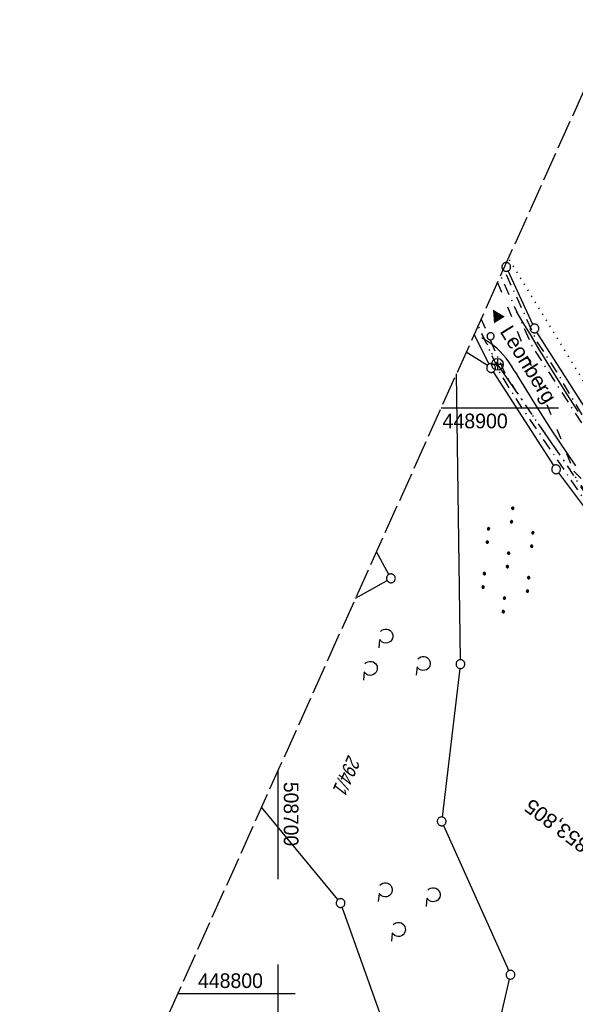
# Model space of a CAD drawing. Extents: x 508656 to 509297, y 448622 to 449584.
# Tile 10 of 53: x 508656 to 508751, y 448798 to 448966. Entities that reach past the tile are written whole.
import ezdxf
from ezdxf.enums import TextEntityAlignment as Align

# ---------------------------------------------------------------- set-up
doc = ezdxf.new("R2010")
doc.units = 0
doc.header["$LTSCALE"] = 10
doc.header["$MEASUREMENT"] = 0
for name, pattern in [('ACAD_ISO03W100', [30, 12, -18]), ('ACAD_ISO14W100', [25.5, 12, -3, 0.5, -3, 0.5, -3, 0.5, -3]), ('LT00', [0]), ('LT08', [0.42, 0.2, -0.1, 0.02, -0.1]), ('LT14', [0.6, 0.5, -0.1]), ('PUNKTX2_STR', [0.6, 0.1, -0.5])]:
    doc.linetypes.add(name, pattern=pattern)
doc.layers.get('0').update_dxf_attribs({"linetype": 'LT00'})
for name, color, linetype in [('--EK_FBR', 250, 'LT00'), ('--WASSER_GRENZE', 180, 'PUNKTX2_STR'), ('-EL-93-1', 250, 'LT00'), ('DFK_FLUR_NR', 250, 'LT00'), ('DFK_GZPKT', 250, 'LT00'), ('DFK_KATASTER', 250, 'LT00'), ('DFK_NUTZUNG', 250, 'LT00'), ('DFK_VERMPKT', 252, 'LT00'), ('ORTSRICHTUNG', 7, 'Continuous'), ('STROM_UNTER', 80, 'LT08'), ('TELEKOM', 210, 'ACAD_ISO14W100'), ('TELEKOM_TEXT', 210, 'Continuous'), ('V124_AFBR_BAB', 250, 'LT00'), ('V124_RASTER', 250, 'LT00'), ('WASSERLTG', 130, 'ACAD_ISO03W100')]:
    doc.layers.add(name, color=color, linetype=linetype)
doc.layers.add('-BLATT_124-RAND', color=7, linetype='LT14', plot=False)
doc.styles.add('Arial', font='ARIAL.TTF')
doc.styles.add('Beschrift', font='ARIAL.TTF')
doc.styles.get("Standard").update_dxf_attribs({"font": 'ARIAL.TTF'})

# ---------------------------------------------------------------- blocks, each defined once
blk = doc.blocks.new('SYMB7010')
at = {"color": 0, "linetype": 'ByBlock'}
for points in [[(-0.031408, 0.499213), (-0.093728, 0.49134), (-0.15457, 0.475719), (-0.212975, 0.452595), (-0.268021, 0.422333), (-0.31884, 0.385411), (-0.36463, 0.342411), (-0.40467, 0.29401), (-0.438329, 0.240973), (-0.465074, 0.184136), (-0.484486, 0.124395), (-0.496256, 0.062692), (-0.5002, 0)], [(-0.5002, 0), (-0.496256, -0.062692), (-0.484486, -0.124395), (-0.465075, -0.184136), (-0.438329, -0.240973), (-0.404671, -0.29401), (-0.36463, -0.342411), (-0.31884, -0.385411), (-0.268021, -0.422333), (-0.212975, -0.452595), (-0.154571, -0.475719), (-0.093728, -0.49134), (-0.031408, -0.499213), (0.031408, -0.499213)], [(0.5002, 0), (0.496256, 0.062692), (0.484485, 0.124395), (0.465074, 0.184136), (0.438329, 0.240973), (0.40467, 0.29401), (0.36463, 0.342411), (0.31884, 0.385411), (0.268021, 0.422333), (0.212975, 0.452595), (0.15457, 0.475719), (0.093728, 0.49134), (0.031408, 0.499213), (-0.031408, 0.499213)], [(0.031408, -0.499213), (0.093728, -0.491341), (0.15457, -0.475719), (0.212975, -0.452595), (0.268021, -0.422333), (0.31884, -0.385411), (0.36463, -0.342411), (0.404671, -0.294011), (0.438329, -0.240974), (0.465075, -0.184136), (0.484486, -0.124395), (0.496256, -0.062692), (0.500201, 0)]]:
    blk.add_lwpolyline(points, dxfattribs=at)
blk = doc.blocks.new('SYMB7212')
at = {"color": 0, "linetype": 'ByBlock'}
blk.add_line((0.07, -0.1), (0.21, -0.1), dxfattribs=at)
for points in [[(-0.119836, 0.00627), (-0.114449, 0.036077), (-0.101769, 0.063585), (-0.082606, 0.087042), (-0.05818, 0.104953), (-0.030047, 0.116177), (0, 0.12)], [(-0.068816, -0.098308), (-0.091239, -0.077945), (-0.107849, -0.052617), (-0.117589, -0.023936), (-0.119836, 0.00627)], [(0, 0.12), (0.030047, 0.116177), (0.05818, 0.104953), (0.082606, 0.087041), (0.101769, 0.063585), (0.114449, 0.036077), (0.119836, 0.00627)], [(0.119836, 0.00627), (0.117589, -0.023936), (0.107849, -0.052617), (0.091239, -0.077945), (0.068816, -0.098308)]]:
    blk.add_lwpolyline(points, dxfattribs=at)
blk = doc.blocks.new('SYMB7110')
at = {"color": 0, "linetype": 'ByBlock'}
for p, q in [((-0.515, 0.392919), (-0.515, 0.367081)), ((-0.51, 0.362895), (-0.51, 0.397105)), ((-0.505, 0.399164), (-0.505, 0.360836)), ((-0.5, 0.360204), (-0.5, 0.399796)), ((-0.495, 0.399164), (-0.495, 0.360836)), ((-0.49, 0.362895), (-0.49, 0.397105)), ((-0.485, 0.392919), (-0.485, 0.367081)), ((-0.48, 0.379874), (-0.48, 0.380145)), ((-0.285, 0.392919), (-0.285, 0.367081)), ((-0.28, 0.362895), (-0.28, 0.397105)), ((-0.275, 0.399164), (-0.275, 0.360836)), ((-0.27, 0.360204), (-0.27, 0.399796)), ((-0.265, 0.399164), (-0.265, 0.360836)), ((-0.26, 0.362895), (-0.26, 0.397105)), ((-0.255, 0.392919), (-0.255, 0.367081)), ((-0.25, 0.379874), (-0.25, 0.380146)), ((0.255, 0.392919), (0.255, 0.367081)), ((0.26, 0.362895), (0.26, 0.397105)), ((0.265, 0.399164), (0.265, 0.360836)), ((0.27, 0.360204), (0.27, 0.399796)), ((0.275, 0.399164), (0.275, 0.360836)), ((0.28, 0.362895), (0.28, 0.397105)), ((0.285, 0.392919), (0.285, 0.367081)), ((0.29, 0.379874), (0.29, 0.380145)), ((0.485, 0.392919), (0.485, 0.367081)), ((0.49, 0.362895), (0.49, 0.397105)), ((0.495, 0.399164), (0.495, 0.360836)), ((0.5, 0.360204), (0.5, 0.399796)), ((0.505, 0.399164), (0.505, 0.360836)), ((0.51, 0.362895), (0.51, 0.397105)), ((0.515, 0.392919), (0.515, 0.367081)), ((0.52, 0.379874), (0.52, 0.380146)), ((-0.9, 0.012919), (-0.9, -0.012919)), ((-0.895, -0.017106), (-0.895, 0.017105)), ((-0.89, 0.019164), (-0.89, -0.019164)), ((-0.885, -0.019797), (-0.885, 0.019796)), ((-0.88, 0.019164), (-0.88, -0.019164)), ((-0.875, -0.017106), (-0.875, 0.017105)), ((-0.87, 0.012919), (-0.87, -0.012919)), ((-0.865, -0.000126), (-0.865, 0.000145)), ((-0.67, 0.012919), (-0.67, -0.012919)), ((-0.665, -0.017106), (-0.665, 0.017105)), ((-0.66, 0.019164), (-0.66, -0.019164)), ((-0.655, -0.019797), (-0.655, 0.019796)), ((-0.65, 0.019164), (-0.65, -0.019164)), ((-0.645, -0.017106), (-0.645, 0.017105)), ((-0.64, 0.012919), (-0.64, -0.012919)), ((-0.635, -0.000126), (-0.635, 0.000145)), ((-0.13, 0.012919), (-0.13, -0.012919)), ((-0.125, -0.017105), (-0.125, 0.017105)), ((-0.12, 0.019164), (-0.12, -0.019164)), ((-0.115, -0.019796), (-0.115, 0.019796)), ((-0.11, 0.019164), (-0.11, -0.019164)), ((-0.105, -0.017105), (-0.105, 0.017105)), ((-0.1, 0.012919), (-0.1, -0.012919)), ((-0.095, -0.000126), (-0.095, 0.000146)), ((0.1, 0.012919), (0.1, -0.012919)), ((0.105, -0.017105), (0.105, 0.017105)), ((0.11, 0.019164), (0.11, -0.019164)), ((0.115, -0.019796), (0.115, 0.019796)), ((0.12, 0.019164), (0.12, -0.019164)), ((0.125, -0.017105), (0.125, 0.017105)), ((0.13, 0.012919), (0.13, -0.012919)), ((0.135, -0.000126), (0.135, 0.000146)), ((0.64, 0.012919), (0.64, -0.012919)), ((0.645, -0.017105), (0.645, 0.017105)), ((0.65, 0.019164), (0.65, -0.019164)), ((0.655, -0.019796), (0.655, 0.019796)), ((0.66, 0.019164), (0.66, -0.019164)), ((0.665, -0.017105), (0.665, 0.017105)), ((0.67, 0.012919), (0.67, -0.012919)), ((0.675, -0.000126), (0.675, 0.000146)), ((0.87, 0.012919), (0.87, -0.012919)), ((0.875, -0.017105), (0.875, 0.017105)), ((0.88, 0.019164), (0.88, -0.019164)), ((0.885, -0.019796), (0.885, 0.019796)), ((0.89, 0.019164), (0.89, -0.019164)), ((0.895, -0.017105), (0.895, 0.017105)), ((0.9, 0.012919), (0.9, -0.012919)), ((0.905, -0.000126), (0.905, 0.000146)), ((-0.515, -0.367081), (-0.515, -0.392919)), ((-0.51, -0.397105), (-0.51, -0.362895)), ((-0.505, -0.360836), (-0.505, -0.399164)), ((-0.5, -0.399796), (-0.5, -0.360204)), ((-0.495, -0.360836), (-0.495, -0.399164)), ((-0.49, -0.397106), (-0.49, -0.362895)), ((-0.485, -0.367081), (-0.485, -0.392919)), ((-0.48, -0.380126), (-0.48, -0.379855)), ((-0.285, -0.367081), (-0.285, -0.392919)), ((-0.28, -0.397105), (-0.28, -0.362895)), ((-0.275, -0.360836), (-0.275, -0.399164)), ((-0.27, -0.399796), (-0.27, -0.360204)), ((-0.265, -0.360836), (-0.265, -0.399164)), ((-0.26, -0.397105), (-0.26, -0.362895)), ((-0.255, -0.367081), (-0.255, -0.392919)), ((-0.25, -0.380126), (-0.25, -0.379855)), ((0.255, -0.367081), (0.255, -0.392919)), ((0.26, -0.397105), (0.26, -0.362895)), ((0.265, -0.360836), (0.265, -0.399164)), ((0.27, -0.399796), (0.27, -0.360204)), ((0.275, -0.360836), (0.275, -0.399164)), ((0.28, -0.397105), (0.28, -0.362895)), ((0.285, -0.367081), (0.285, -0.392919)), ((0.29, -0.380126), (0.29, -0.379855)), ((0.485, -0.367081), (0.485, -0.392919)), ((0.49, -0.397105), (0.49, -0.362895)), ((0.495, -0.360836), (0.495, -0.399164)), ((0.5, -0.399796), (0.5, -0.360204)), ((0.505, -0.360836), (0.505, -0.399164)), ((0.51, -0.397105), (0.51, -0.362895)), ((0.515, -0.367081), (0.515, -0.392919)), ((0.52, -0.380126), (0.52, -0.379855))]:
    blk.add_line(p, q, dxfattribs=at)
for points in [[(-0.48, 0.38), (-0.481981, 0.388678), (-0.48753, 0.395637), (-0.49555, 0.399499), (-0.50445, 0.399499), (-0.51247, 0.395637), (-0.518019, 0.388678), (-0.52, 0.38), (-0.518019, 0.371322), (-0.51247, 0.364363), (-0.50445, 0.360501), (-0.49555, 0.360501), (-0.48753, 0.364363), (-0.481981, 0.371322), (-0.48, 0.38)], [(-0.25, 0.38), (-0.251981, 0.388678), (-0.25753, 0.395637), (-0.26555, 0.399499), (-0.27445, 0.399499), (-0.28247, 0.395637), (-0.288019, 0.388678), (-0.29, 0.38), (-0.288019, 0.371322), (-0.28247, 0.364363), (-0.27445, 0.360501), (-0.26555, 0.360501), (-0.25753, 0.364363), (-0.251981, 0.371322), (-0.25, 0.38)], [(0.29, 0.38), (0.288019, 0.388678), (0.28247, 0.395637), (0.27445, 0.399499), (0.26555, 0.399499), (0.25753, 0.395637), (0.251981, 0.388678), (0.25, 0.38), (0.251981, 0.371322), (0.25753, 0.364363), (0.26555, 0.360501), (0.27445, 0.360501), (0.28247, 0.364363), (0.288019, 0.371322), (0.29, 0.38)], [(0.52, 0.38), (0.518019, 0.388678), (0.51247, 0.395637), (0.50445, 0.399499), (0.495549, 0.399499), (0.48753, 0.395637), (0.481981, 0.388678), (0.48, 0.38), (0.481981, 0.371322), (0.48753, 0.364363), (0.495549, 0.360501), (0.50445, 0.360501), (0.51247, 0.364363), (0.518019, 0.371322), (0.52, 0.38)], [(-0.865, 0), (-0.866981, 0.008678), (-0.87253, 0.015637), (-0.88055, 0.019498), (-0.88945, 0.019498), (-0.89747, 0.015637), (-0.903019, 0.008678), (-0.905, 0)], [(-0.905, 0), (-0.903019, -0.008678), (-0.89747, -0.015637), (-0.88945, -0.019499), (-0.88055, -0.019499), (-0.87253, -0.015637), (-0.866981, -0.008678), (-0.865, 0)], [(-0.635, 0), (-0.636981, 0.008678), (-0.64253, 0.015637), (-0.65055, 0.019498), (-0.65945, 0.019498), (-0.66747, 0.015637), (-0.673019, 0.008678), (-0.675, 0)], [(-0.675, 0), (-0.673019, -0.008678), (-0.66747, -0.015637), (-0.65945, -0.019499), (-0.65055, -0.019499), (-0.64253, -0.015637), (-0.636981, -0.008678), (-0.635, 0)], [(-0.095, 0), (-0.096981, 0.008678), (-0.10253, 0.015637), (-0.11055, 0.019499), (-0.11945, 0.019499), (-0.12747, 0.015637), (-0.133019, 0.008678), (-0.135, 0)], [(-0.135, 0), (-0.133019, -0.008678), (-0.12747, -0.015637), (-0.11945, -0.019499), (-0.11055, -0.019499), (-0.10253, -0.015637), (-0.096981, -0.008678), (-0.095, 0)], [(0.135, 0), (0.133019, 0.008678), (0.12747, 0.015637), (0.11945, 0.019499), (0.11055, 0.019499), (0.10253, 0.015637), (0.096981, 0.008678), (0.095, 0)], [(0.095, 0), (0.096981, -0.008678), (0.10253, -0.015637), (0.11055, -0.019499), (0.11945, -0.019499), (0.12747, -0.015637), (0.133019, -0.008678), (0.135, 0)], [(0.675, 0), (0.673019, 0.008678), (0.66747, 0.015637), (0.65945, 0.019499), (0.65055, 0.019499), (0.64253, 0.015637), (0.636981, 0.008678), (0.635, 0)], [(0.635, 0), (0.636981, -0.008678), (0.64253, -0.015637), (0.65055, -0.019499), (0.65945, -0.019499), (0.66747, -0.015637), (0.673019, -0.008678), (0.675, 0)], [(0.905, 0), (0.903019, 0.008678), (0.89747, 0.015637), (0.88945, 0.019499), (0.88055, 0.019499), (0.87253, 0.015637), (0.866981, 0.008678), (0.865, 0)], [(0.865, 0), (0.866981, -0.008678), (0.87253, -0.015637), (0.88055, -0.019499), (0.88945, -0.019499), (0.89747, -0.015637), (0.903019, -0.008678), (0.905, 0)], [(-0.48, -0.38), (-0.481981, -0.371322), (-0.48753, -0.364363), (-0.49555, -0.360501), (-0.50445, -0.360501), (-0.51247, -0.364363), (-0.518019, -0.371322), (-0.52, -0.38), (-0.518019, -0.388678), (-0.51247, -0.395637), (-0.50445, -0.399499), (-0.49555, -0.399499), (-0.48753, -0.395637), (-0.481981, -0.388678), (-0.48, -0.38)], [(-0.25, -0.38), (-0.251981, -0.371322), (-0.25753, -0.364363), (-0.26555, -0.360501), (-0.27445, -0.360501), (-0.28247, -0.364363), (-0.288019, -0.371322), (-0.29, -0.38), (-0.288019, -0.388678), (-0.28247, -0.395637), (-0.27445, -0.399499), (-0.26555, -0.399499), (-0.25753, -0.395637), (-0.251981, -0.388678), (-0.25, -0.38)], [(0.29, -0.38), (0.288019, -0.371322), (0.28247, -0.364363), (0.27445, -0.360501), (0.26555, -0.360501), (0.25753, -0.364363), (0.251981, -0.371322), (0.25, -0.38), (0.251981, -0.388678), (0.25753, -0.395637), (0.26555, -0.399499), (0.27445, -0.399499), (0.28247, -0.395637), (0.288019, -0.388678), (0.29, -0.38)], [(0.52, -0.38), (0.518019, -0.371322), (0.51247, -0.364363), (0.50445, -0.360501), (0.495549, -0.360501), (0.48753, -0.364363), (0.481981, -0.371322), (0.48, -0.38), (0.481981, -0.388678), (0.48753, -0.395637), (0.495549, -0.399499), (0.50445, -0.399499), (0.51247, -0.395637), (0.518019, -0.388678), (0.52, -0.38)]]:
    blk.add_lwpolyline(points, dxfattribs=at)

msp = doc.modelspace()

# ---------------------------------------------------------------- linework, layer by layer
at = {"layer": '--EK_FBR'}
for points in [[(508740.68, 448916.49), (508741.95, 448914.36), (508743.22, 448912.24), (508744.5, 448910.12), (508745.79, 448908), (508747.57, 448905.12), (508749.37, 448902.25), (508751.21, 448899.4)], [(508750.9, 448890.1), (508749.46, 448892.2), (508748.04, 448894.32), (508746.63, 448896.45), (508745.24, 448898.6), (508743.86, 448900.77), (508742.49, 448902.96), (508741.13, 448905.18), (508740.72, 448905.86), (508740.3, 448906.53), (508739.88, 448907.2), (508739.43, 448907.85), (508738.97, 448908.48), (508738.48, 448909.08), (508737.96, 448909.65), (508737.4, 448910.18), (508736.92, 448910.57), (508736.41, 448910.95), (508735.89, 448911.3), (508735.36, 448911.65), (508734.83, 448911.98)]]:
    msp.add_lwpolyline(points, dxfattribs=at)
at = {"layer": '--WASSER_GRENZE', "ltscale": 0.2}
msp.add_line((508762.19, 448888.26), (508739.38, 448925.6), dxfattribs=at)
at = {"layer": '-BLATT_124-RAND'}
msp.add_lwpolyline([(509035.49, 449583.61), (508655.9, 448740.09), (508917.62, 448622.31), (509297.21, 449465.84), (509035.49, 449583.61)], dxfattribs=at)
at = {"layer": 'DFK_KATASTER'}
for p, q in [((508743.51, 448914.24), (508739.3, 448923.39)), ((508736.06, 448907.49), (508733.49, 448912.51)), ((508754.18, 448897.34), (508744.22, 448912.93)), ((508735.77, 448907.22), (508732.15, 448909.54)), ((508731.15, 448857.03), (508730.48, 448905.82)), ((508747.1, 448890.16), (508736.81, 448906.19)), ((508762.78, 448869.08), (508747.95, 448888.93)), ((508718.94, 448871.58), (508716.81, 448875.45)), ((508713.23, 448867.51), (508718.65, 448870.55)), ((508731.07, 448855.53), (508728.05, 448830.18)), ((508710.22, 448816.08), (508697.2, 448831.87)), ((508728.27, 448828.76), (508739.41, 448803.95)), ((508719.07, 448792.11), (508710.95, 448814.79)), ((508733.78, 448777.31), (508739.55, 448802.53))]:
    msp.add_line(p, q, dxfattribs=at)
at = {"layer": 'STROM_UNTER', "flags": 128}
for points in [[(508917.96, 448743.09), (508902.08, 448757.22), (508886.32, 448771.65), (508891.76, 448778.2), (508892.52, 448779.1), (508875.26, 448787.48), (508858.43, 448795.24), (508850.56, 448801.57), (508828.87, 448819.62), (508808.24, 448835.9), (508790.85, 448851.53), (508776.02, 448868.36), (508772.26, 448871.84), (508765.05, 448880.95), (508753.49, 448896.21), (508747.65, 448906.14), (508744.23, 448911.39), (508738.55, 448923.75)], [(508916.75, 448742.85), (508906.35, 448751.99), (508895.35, 448761.59), (508885.1, 448770.64), (508872.77, 448781.38), (508860.29, 448792.15), (508849.81, 448801.27), (508836.31, 448812.58), (508825.94, 448821.16), (508813.86, 448830.33), (508807.81, 448835.26), (508801.69, 448840.79), (508791.38, 448850.2), (508783.65, 448858.08), (508775.68, 448867.53), (508771.68, 448871.43), (508762.66, 448882.73), (508756.75, 448890.1), (508750.3, 448899.9), (508743.41, 448910.61), (508738.04, 448922.62)], [(508860.05, 448745.65), (508858.51, 448747.58), (508851.92, 448755.03), (508848.38, 448759.21), (508847.32, 448761.52), (508847.6, 448764.15), (508860.9, 448776.57), (508861.09, 448777.75), (508860.64, 448778.66), (508859.85, 448779.59), (508857.95, 448781.45), (508846.92, 448793.41), (508829.68, 448807.85), (508825.28, 448811.62), (508815.67, 448819.03), (508803.75, 448828.26), (508793.78, 448837.31), (508786.78, 448843.83), (508779.15, 448851.99), (508770.03, 448861.96), (508763.78, 448869.4), (508753.27, 448883), (508741.13, 448900.87), (508738.02, 448905.85), (508734.19, 448914.07)], [(508860.74, 448746.32), (508848.71, 448759.24), (508848.07, 448761.52), (508848.29, 448763.84), (508861.59, 448776.18), (508862.7, 448778.09), (508862.82, 448780.06), (508862.29, 448781.46), (508861.17, 448782.48), (508847.29, 448794.05), (508838.05, 448801.72), (508830.03, 448808.42), (508825.71, 448812.22), (508822.92, 448814.5), (508810.34, 448824.11), (508805.71, 448827.69), (508801.84, 448831.32), (508794.28, 448838.03), (508786.97, 448844.66), (508780.24, 448852.1), (508773.89, 448859.3), (508766.51, 448867.11), (508760.82, 448874.58), (508753.65, 448883.64), (508748.93, 448890.89), (508740.77, 448902.75), (508738.83, 448905.82), (508736.05, 448912.18), (508734.69, 448915.2)]]:
    msp.add_lwpolyline(points, dxfattribs=at)
at = {"layer": 'TELEKOM', "ltscale": 0.05, "flags": 128}
msp.add_lwpolyline([(508779.82, 448852.67), (508758.94, 448876.46), (508737.49, 448907.45), (508734.14, 448913.97)], dxfattribs=at)
at = {"layer": 'TELEKOM_TEXT'}
for p, q in [((508736.49, 448907.45), (508738.49, 448907.45)), ((508737.49, 448908.45), (508737.49, 448906.45))]:
    msp.add_line(p, q, dxfattribs=at)
msp.add_circle((508737.49, 448907.45), 1, dxfattribs=at)
at = {"layer": 'V124_AFBR_BAB'}
for points in [[(508740.68, 448916.49), (508741.95, 448914.36), (508743.22, 448912.24), (508744.5, 448910.12), (508745.79, 448908), (508747.57, 448905.12), (508749.37, 448902.25), (508751.21, 448899.4)], [(508750.9, 448890.1), (508749.46, 448892.2), (508748.04, 448894.32), (508746.63, 448896.45), (508745.24, 448898.6), (508743.86, 448900.77), (508742.49, 448902.96), (508741.13, 448905.18), (508740.72, 448905.86), (508740.3, 448906.53), (508739.88, 448907.2), (508739.43, 448907.85), (508738.97, 448908.48), (508738.48, 448909.08), (508737.96, 448909.65), (508737.4, 448910.18), (508736.92, 448910.57), (508736.41, 448910.95), (508735.89, 448911.3), (508735.36, 448911.65), (508734.83, 448911.98)]]:
    msp.add_lwpolyline(points, dxfattribs=at)
at = {"layer": 'V124_RASTER'}
for p, q in [((508727.86, 448900), (508747.93, 448900)), ((508700, 448838.09), (508700, 448819.59)), ((508700, 448805), (508700, 448795)), ((508700, 448805), (508700, 448795)), ((508702.93, 448800), (508682.86, 448800))]:
    msp.add_line(p, q, dxfattribs=at)
at = {"layer": 'WASSERLTG', "ltscale": 0.015}
msp.add_lwpolyline([(508737.5, 448921.43), (508750.52, 448889.23), (508821.57, 448816.84), (508845.57, 448796.54), (508948.38, 448690.68)], dxfattribs=at)

# ---------------------------------------------------------------- block references
at = {"layer": 'DFK_GZPKT', "xscale": 1.500000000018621, "yscale": 1.5, "zscale": 1.5, "rotation": 264.7377099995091}
for p in [(508738.99, 448924.07), (508743.82, 448913.56), (508736.4, 448906.82), (508747.5, 448889.53), (508719.3, 448870.92), (508731.16, 448856.28), (508727.96, 448829.44), (508710.7, 448815.5), (508739.72, 448803.26)]:
    msp.add_blockref('SYMB7010', p, dxfattribs=at)
at = {"layer": 'DFK_NUTZUNG', "yscale": 10, "zscale": 10}
for name, p, xscale, rotation in [('SYMB7110', (508739.29, 448874.06), 9.999999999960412, 264.7377000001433), ('SYMB7212', (508718.43, 448861.07), 10.00000000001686, 264.7377100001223), ('SYMB7212', (508715.78, 448855.56), 10.00000000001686, 264.7377100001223), ('SYMB7212', (508724.81, 448856.4), 10.00000000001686, 264.7377100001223), ('SYMB7212', (508718.32, 448817.76), 10.00000000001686, 264.7377100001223), ('SYMB7212', (508726.5, 448816.92), 10.00000000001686, 264.7377100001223), ('SYMB7212', (508720.57, 448810.99), 10.00000000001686, 264.7377100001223)]:
    msp.add_blockref(name, p, dxfattribs=dict(at, xscale=xscale, rotation=rotation))
at = {"layer": 'DFK_VERMPKT', "xscale": 1.200000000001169, "yscale": 1.200000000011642, "zscale": 1.2, "rotation": 264.7377100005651}
msp.add_blockref('SYMB7010', (508736.31, 448912.23), dxfattribs=at)

# ---------------------------------------------------------------- texts
at = {"layer": '-EL-93-1', "style": 'Arial'}
msp.add_text('   km 177+853,805', height=2.5, rotation=143.1551, dxfattribs=at).set_placement((508765.81, 448815.05), align=Align.MIDDLE_LEFT)
at = {"layer": 'DFK_FLUR_NR', "oblique": 13.754, "width": 0.75}
msp.add_text('294/1', height=2.5, rotation=245.772, dxfattribs=at).set_placement((508712.03, 448840.95))
at = {"layer": 'ORTSRICHTUNG', "insert": (508739.91, 448908.28), "char_height": 2.5, "attachment_point": 8, "rotation": 301.9593, "style": 'Beschrift'}
msp.add_mtext('◄ Leonberg', dxfattribs=at)
at = {"layer": 'V124_RASTER'}
for s, rotation, width, p in [(' 448900', -0.0017, 0.955, (508727.19, 448896.53)), (' 508700', -90.0017, 0.941, (508701, 448837.09)), (' 448800', -0.0017, 0.951, (508685.43, 448801))]:
    msp.add_text(s, height=2.5, rotation=rotation, dxfattribs=dict(at, width=width)).set_placement(p)

doc.saveas('drawing.dxf')
